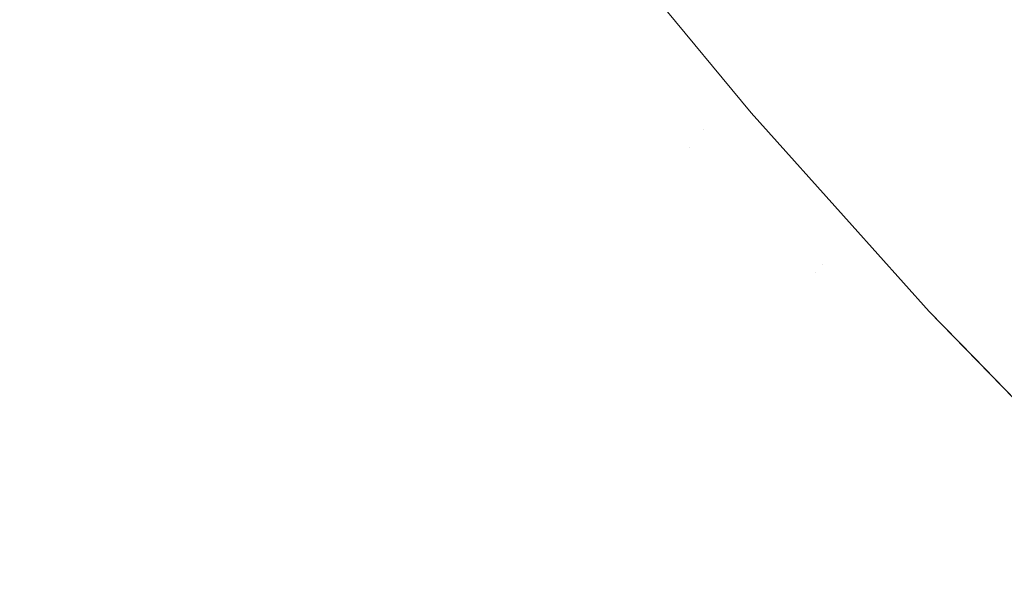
# Model space of a CAD drawing. Header units: centimetres. Extents: x -21.6 to 22.7, y 3.4 to 5.2.
# Tile 105 of 256: x -6.6785 to -6.6513, y 3.7433 to 3.7589. Entities that reach past the tile are written whole.
import ezdxf

# ---------------------------------------------------------------- set-up
doc = ezdxf.new("R2010")
doc.units = ezdxf.units.CM
doc.header["$LTSCALE"] = 2.54
doc.layers.add('Lucido design-1', color=7, linetype='Continuous')

# ---------------------------------------------------------------- blocks, each defined once
blk = doc.blocks.new('Gruppo-4-1')
at = {"color": 7, "linetype": 'Continuous', "lineweight": 9}
blk.add_3dface([(-21.503423, 5.100212, -1872.215514), (-21.503423, 3.500212, -1872.215514), (22.630348, 3.500212, -1872.215514), (22.630348, 5.100212, -1872.215514)], dxfattribs=at)
for points, invisible_edges in [([(-6.676142, 3.759556, -1872.965413), (-6.676892, 3.758764, -1872.967443), (-6.679877, 3.762968, -1872.967443), (-6.67911, 3.763736, -1872.965413)], 15), ([(-6.669433, 3.75944, -1872.953311), (-6.669947, 3.758869, -1872.955309), (-6.672967, 3.762905, -1872.955309), (-6.672441, 3.76346, -1872.953311)], 15), ([(-6.680685, 3.762159, -1872.96947), (-6.679877, 3.762968, -1872.967443), (-6.676892, 3.758764, -1872.967443), (-6.677683, 3.75793, -1872.96947)], 15), ([(-6.673528, 3.762313, -1872.957318), (-6.672967, 3.762905, -1872.955309), (-6.669947, 3.758869, -1872.955309), (-6.670495, 3.75826, -1872.957318)], 15), ([(-6.656883, 3.759186, -1872.690331), (-6.657217, 3.758772, -1872.692664), (-6.660312, 3.762493, -1872.692664), (-6.659969, 3.762896, -1872.690331)], 15), ([(-6.651009, 3.759024, -1872.676402), (-6.651541, 3.758329, -1872.678705), (-6.654681, 3.761908, -1872.678705), (-6.654133, 3.762585, -1872.676402)], 15), ([(-6.670495, 3.75826, -1872.957318), (-6.671078, 3.757611, -1872.959334), (-6.674125, 3.761683, -1872.959334), (-6.673528, 3.762313, -1872.957318)], 15), ([(-6.667019, 3.762124, -1872.941603), (-6.666719, 3.762458, -1872.939711), (-6.663656, 3.758574, -1872.939711), (-6.663949, 3.758231, -1872.941603)], 15), ([(-6.66339, 3.758886, -1872.937837), (-6.663656, 3.758574, -1872.939711), (-6.666719, 3.762458, -1872.939711)], 11), ([(-6.66062, 3.762132, -1872.694993), (-6.660312, 3.762493, -1872.692664), (-6.657217, 3.758772, -1872.692664), (-6.657517, 3.758401, -1872.694993)], 15), ([(-6.677683, 3.75793, -1872.96947), (-6.678514, 3.757052, -1872.971493), (-6.681536, 3.761307, -1872.971493), (-6.680685, 3.762159, -1872.96947)], 15), ([(-6.663949, 3.758231, -1872.941603), (-6.664269, 3.757856, -1872.943514), (-6.667347, 3.76176, -1872.943514), (-6.667019, 3.762124, -1872.941603)], 15), ([(-6.657517, 3.758401, -1872.694993), (-6.657783, 3.758072, -1872.697318), (-6.660893, 3.761812, -1872.697318), (-6.66062, 3.762132, -1872.694993)], 15), ([(-6.667703, 3.761363, -1872.945443), (-6.667347, 3.76176, -1872.943514), (-6.664269, 3.757856, -1872.943514), (-6.664616, 3.757449, -1872.945443)], 15), ([(-6.661132, 3.761533, -1872.699636), (-6.660893, 3.761812, -1872.697318), (-6.657783, 3.758072, -1872.697318), (-6.658015, 3.757785, -1872.699636)], 15), ([(-6.655193, 3.761275, -1872.681018), (-6.654681, 3.761908, -1872.678705), (-6.651541, 3.758329, -1872.678705), (-6.652038, 3.75768, -1872.681018)], 15), ([(-6.674759, 3.761014, -1872.961357), (-6.674125, 3.761683, -1872.959334), (-6.671078, 3.757611, -1872.959334), (-6.671697, 3.756923, -1872.961357)], 15), ([(-6.658015, 3.757785, -1872.699636), (-6.658215, 3.757539, -1872.701944), (-6.661337, 3.761293, -1872.701944), (-6.661132, 3.761533, -1872.699636)], 15), ([(-6.664616, 3.757449, -1872.945443), (-6.664992, 3.757008, -1872.947388), (-6.668089, 3.760934, -1872.947388), (-6.667703, 3.761363, -1872.945443)], 15), ([(-6.661508, 3.761092, -1872.704243), (-6.661337, 3.761293, -1872.701944), (-6.658215, 3.757539, -1872.701944), (-6.658381, 3.757333, -1872.704243)], 15), ([(-6.652038, 3.75768, -1872.681018), (-6.652501, 3.757076, -1872.683339), (-6.655669, 3.760687, -1872.683339), (-6.655193, 3.761275, -1872.681018)], 15), ([(-6.671697, 3.756923, -1872.961357), (-6.672354, 3.756193, -1872.963384), (-6.675431, 3.760306, -1872.963384), (-6.674759, 3.761014, -1872.961357)], 15), ([(-6.668505, 3.760472, -1872.949348), (-6.668089, 3.760934, -1872.947388), (-6.664992, 3.757008, -1872.947388), (-6.665398, 3.756532, -1872.949348)], 15), ([(-6.661753, 3.760805, -1872.7088), (-6.661646, 3.76093, -1872.706529), (-6.658516, 3.757166, -1872.706529), (-6.65862, 3.757038, -1872.7088)], 15), ([(-6.658381, 3.757333, -1872.704243), (-6.658516, 3.757166, -1872.706529), (-6.661646, 3.76093, -1872.706529), (-6.661508, 3.761092, -1872.704243)], 15), ([(-6.661866, 3.760665, -1872.915514), (-6.658256, 3.756299, -1872.915514), (-6.65878, 3.75684, -1872.918688), (-6.661917, 3.760612, -1872.918688)], 14), ([(-6.661873, 3.760664, -1872.713294), (-6.661828, 3.760717, -1872.711056), (-6.658693, 3.756947, -1872.711056), (-6.658737, 3.756894, -1872.713294)], 15), ([(-6.658737, 3.756894, -1872.713294), (-6.658256, 3.756299, -1872.715514), (-6.661866, 3.760665, -1872.715514), (-6.661873, 3.760664, -1872.713294)], 13), ([(-6.661866, 3.760665, -1872.715514), (-6.658256, 3.756299, -1872.715514), (-6.658256, 3.756299, -1872.915514), (-6.661866, 3.760665, -1872.915514)], 10), ([(-6.65862, 3.757038, -1872.7088), (-6.658693, 3.756947, -1872.711056), (-6.661828, 3.760717, -1872.711056), (-6.661753, 3.760805, -1872.7088)], 15), ([(-6.656109, 3.760143, -1872.685667), (-6.655669, 3.760687, -1872.683339), (-6.652501, 3.757076, -1872.683339), (-6.652928, 3.756518, -1872.685667)], 15), ([(-6.665398, 3.756532, -1872.949348), (-6.665835, 3.75602, -1872.951323), (-6.668953, 3.759974, -1872.951323), (-6.668505, 3.760472, -1872.949348)], 15), ([(-6.662011, 3.760502, -1872.921959), (-6.658871, 3.756727, -1872.921959), (-6.659031, 3.75653, -1872.925326), (-6.662175, 3.76031, -1872.925326)], 15), ([(-6.661917, 3.760612, -1872.918688), (-6.65878, 3.75684, -1872.918688), (-6.658871, 3.756727, -1872.921959), (-6.662011, 3.760502, -1872.921959)], 15), ([(-6.676142, 3.759556, -1872.965413), (-6.675431, 3.760306, -1872.963384), (-6.672354, 3.756193, -1872.963384), (-6.673048, 3.755421, -1872.965413)], 15), ([(-6.662175, 3.76031, -1872.925326), (-6.659031, 3.75653, -1872.925326), (-6.659264, 3.756242, -1872.928788), (-6.662414, 3.76003, -1872.928788)], 15), ([(-6.652928, 3.756518, -1872.685667), (-6.653322, 3.756005, -1872.687998), (-6.656513, 3.759642, -1872.687998), (-6.656109, 3.760143, -1872.685667)], 15), ([(-6.669433, 3.75944, -1872.953311), (-6.668953, 3.759974, -1872.951323), (-6.665835, 3.75602, -1872.951323), (-6.666303, 3.755471, -1872.953311)], 15), ([(-6.662414, 3.76003, -1872.928788), (-6.659264, 3.756242, -1872.928788), (-6.659577, 3.755854, -1872.932342), (-6.662736, 3.759652, -1872.932342)], 15), ([(-6.673048, 3.755421, -1872.965413), (-6.673781, 3.754606, -1872.967443), (-6.676892, 3.758764, -1872.967443), (-6.676142, 3.759556, -1872.965413)], 15), ([(-6.662736, 3.759652, -1872.932342), (-6.659577, 3.755854, -1872.932342), (-6.659978, 3.755358, -1872.935985), (-6.663148, 3.759169, -1872.935985)], 15), ([(-6.656883, 3.759186, -1872.690331), (-6.656513, 3.759642, -1872.687998), (-6.653322, 3.756005, -1872.687998), (-6.653681, 3.755536, -1872.690331)], 15), ([(-6.666303, 3.755471, -1872.953311), (-6.666804, 3.754884, -1872.955309), (-6.669947, 3.758869, -1872.955309), (-6.669433, 3.75944, -1872.953311)], 15), ([(-6.66339, 3.758886, -1872.937837), (-6.663148, 3.759169, -1872.935985), (-6.659978, 3.755358, -1872.935985), (-6.660214, 3.755067, -1872.937837)], 15), ([(-6.653681, 3.755536, -1872.690331), (-6.654006, 3.755112, -1872.692664), (-6.657217, 3.758772, -1872.692664), (-6.656883, 3.759186, -1872.690331)], 15), ([(-6.64777, 3.755529, -1872.676402), (-6.648287, 3.754817, -1872.678705), (-6.651541, 3.758329, -1872.678705), (-6.651009, 3.759024, -1872.676402)], 15), ([(-6.677683, 3.75793, -1872.96947), (-6.676892, 3.758764, -1872.967443), (-6.673781, 3.754606, -1872.967443), (-6.674553, 3.753747, -1872.96947)], 15), ([(-6.670495, 3.75826, -1872.957318), (-6.669947, 3.758869, -1872.955309), (-6.666804, 3.754884, -1872.955309), (-6.667339, 3.754257, -1872.957318)], 15), ([(-6.660214, 3.755067, -1872.937837), (-6.660473, 3.754746, -1872.939711), (-6.663656, 3.758574, -1872.939711), (-6.66339, 3.758886, -1872.937837)], 15), ([(-6.657517, 3.758401, -1872.694993), (-6.657217, 3.758772, -1872.692664), (-6.654006, 3.755112, -1872.692664), (-6.654297, 3.754732, -1872.694993)], 15), ([(-6.663949, 3.758231, -1872.941603), (-6.663656, 3.758574, -1872.939711), (-6.660473, 3.754746, -1872.939711), (-6.660758, 3.754394, -1872.941603)], 15), ([(-6.667339, 3.754257, -1872.957318), (-6.667907, 3.753591, -1872.959334), (-6.671078, 3.757611, -1872.959334), (-6.670495, 3.75826, -1872.957318)], 15), ([(-6.660758, 3.754394, -1872.941603), (-6.661069, 3.754009, -1872.943514), (-6.664269, 3.757856, -1872.943514), (-6.663949, 3.758231, -1872.941603)], 15), ([(-6.654297, 3.754732, -1872.694993), (-6.654556, 3.754394, -1872.697318), (-6.657783, 3.758072, -1872.697318), (-6.657517, 3.758401, -1872.694993)], 15), ([(-6.652038, 3.75768, -1872.681018), (-6.651541, 3.758329, -1872.678705), (-6.648287, 3.754817, -1872.678705), (-6.648769, 3.754152, -1872.681018)], 15), ([(-6.674553, 3.753747, -1872.96947), (-6.675366, 3.752844, -1872.971493), (-6.678514, 3.757052, -1872.971493), (-6.677683, 3.75793, -1872.96947)], 15), ([(-6.658015, 3.757785, -1872.699636), (-6.657783, 3.758072, -1872.697318), (-6.654556, 3.754394, -1872.697318), (-6.654782, 3.7541, -1872.699636)], 15), ([(-6.664616, 3.757449, -1872.945443), (-6.664269, 3.757856, -1872.943514), (-6.661069, 3.754009, -1872.943514), (-6.661408, 3.753591, -1872.945443)], 15), ([(-6.654782, 3.7541, -1872.699636), (-6.654975, 3.753847, -1872.701944), (-6.658215, 3.757539, -1872.701944), (-6.658015, 3.757785, -1872.699636)], 15), ([(-6.648769, 3.754152, -1872.681018), (-6.649218, 3.753533, -1872.683339), (-6.652501, 3.757076, -1872.683339), (-6.652038, 3.75768, -1872.681018)], 15), ([(-6.671697, 3.756923, -1872.961357), (-6.671078, 3.757611, -1872.959334), (-6.667907, 3.753591, -1872.959334), (-6.668511, 3.752883, -1872.961357)], 15), ([(-6.661408, 3.753591, -1872.945443), (-6.661774, 3.753138, -1872.947388), (-6.664992, 3.757008, -1872.947388), (-6.664616, 3.757449, -1872.945443)], 15), ([(-6.658381, 3.757333, -1872.704243), (-6.658215, 3.757539, -1872.701944), (-6.654975, 3.753847, -1872.701944), (-6.655137, 3.753635, -1872.704243)], 15), ([(-6.65862, 3.757038, -1872.7088), (-6.658516, 3.757166, -1872.706529), (-6.655268, 3.753464, -1872.706529), (-6.655369, 3.753333, -1872.7088)], 15), ([(-6.655137, 3.753635, -1872.704243), (-6.655268, 3.753464, -1872.706529), (-6.658516, 3.757166, -1872.706529), (-6.658381, 3.757333, -1872.704243)], 15), ([(-6.678514, 3.757052, -1872.971493), (-6.675366, 3.752844, -1872.971493), (-6.676219, 3.751895, -1872.973508), (-6.679388, 3.756131, -1872.973508)], 15), ([(-6.668511, 3.752883, -1872.961357), (-6.669151, 3.752132, -1872.963384), (-6.672354, 3.756193, -1872.963384), (-6.671697, 3.756923, -1872.961357)], 15), ([(-6.665398, 3.756532, -1872.949348), (-6.664992, 3.757008, -1872.947388), (-6.661774, 3.753138, -1872.947388), (-6.662169, 3.752649, -1872.949348)], 15), ([(-6.655613, 3.753014, -1872.921959), (-6.658871, 3.756727, -1872.921959), (-6.65878, 3.75684, -1872.918688), (-6.655525, 3.75313, -1872.918688)], 15), ([(-6.655525, 3.75313, -1872.918688), (-6.65878, 3.75684, -1872.918688), (-6.658256, 3.756299, -1872.915514)], 11), ([(-6.658737, 3.756894, -1872.713294), (-6.658693, 3.756947, -1872.711056), (-6.65544, 3.75324, -1872.711056), (-6.655482, 3.753185, -1872.713294)], 15), ([(-6.658256, 3.756299, -1872.715514), (-6.658737, 3.756894, -1872.713294), (-6.655482, 3.753185, -1872.713294)], 11), ([(-6.655369, 3.753333, -1872.7088), (-6.65544, 3.75324, -1872.711056), (-6.658693, 3.756947, -1872.711056), (-6.65862, 3.757038, -1872.7088)], 15), ([(-6.652928, 3.756518, -1872.685667), (-6.652501, 3.757076, -1872.683339), (-6.649218, 3.753533, -1872.683339), (-6.649633, 3.752961, -1872.685667)], 15), ([(-6.655768, 3.752812, -1872.925326), (-6.659031, 3.75653, -1872.925326), (-6.658871, 3.756727, -1872.921959), (-6.655613, 3.753014, -1872.921959)], 15), ([(-6.662169, 3.752649, -1872.949348), (-6.662595, 3.752123, -1872.951323), (-6.665835, 3.75602, -1872.951323), (-6.665398, 3.756532, -1872.949348)], 15), ([(-6.655995, 3.752516, -1872.928788), (-6.659264, 3.756242, -1872.928788), (-6.659031, 3.75653, -1872.925326), (-6.655768, 3.752812, -1872.925326)], 15), ([(-6.658256, 3.756299, -1872.915514), (-6.655469, 3.753191, -1872.915514), (-6.655525, 3.75313, -1872.918688)], 10), ([(-6.655469, 3.753191, -1872.915514), (-6.658256, 3.756299, -1872.915514), (-6.658256, 3.756299, -1872.715514), (-6.655469, 3.753191, -1872.715514)], 10), ([(-6.655482, 3.753185, -1872.713294), (-6.655469, 3.753191, -1872.715514), (-6.658256, 3.756299, -1872.715514)], 9), ([(-6.649633, 3.752961, -1872.685667), (-6.650014, 3.752435, -1872.687998), (-6.653322, 3.756005, -1872.687998), (-6.652928, 3.756518, -1872.685667)], 15), ([(-6.679388, 3.756131, -1872.973508), (-6.676219, 3.751895, -1872.973508), (-6.677114, 3.750901, -1872.975514), (-6.680304, 3.755164, -1872.975514)], 15), ([(-6.673048, 3.755421, -1872.965413), (-6.672354, 3.756193, -1872.963384), (-6.669151, 3.752132, -1872.963384), (-6.669829, 3.751339, -1872.965413)], 15), ([(-6.666303, 3.755471, -1872.953311), (-6.665835, 3.75602, -1872.951323), (-6.662595, 3.752123, -1872.951323), (-6.663051, 3.75156, -1872.953311)], 15), ([(-6.6563, 3.752118, -1872.932342), (-6.659577, 3.755854, -1872.932342), (-6.659264, 3.756242, -1872.928788), (-6.655995, 3.752516, -1872.928788)], 15), ([(-6.656483, 3.751879, -1872.934153), (-6.659978, 3.755358, -1872.935985), (-6.659577, 3.755854, -1872.932342)], 11), ([(-6.659577, 3.755854, -1872.932342), (-6.6563, 3.752118, -1872.932342), (-6.656483, 3.751879, -1872.934153)], 11), ([(-6.653681, 3.755536, -1872.690331), (-6.653322, 3.756005, -1872.687998), (-6.650014, 3.752435, -1872.687998), (-6.650362, 3.751955, -1872.690331)], 15), ([(-6.663051, 3.75156, -1872.953311), (-6.663538, 3.750957, -1872.955309), (-6.666804, 3.754884, -1872.955309), (-6.666303, 3.755471, -1872.953311)], 15), ([(-6.650362, 3.751955, -1872.690331), (-6.650678, 3.75152, -1872.692664), (-6.654006, 3.755112, -1872.692664), (-6.653681, 3.755536, -1872.690331)], 15), ([(-6.669829, 3.751339, -1872.965413), (-6.670543, 3.750501, -1872.967443), (-6.673781, 3.754606, -1872.967443), (-6.673048, 3.755421, -1872.965413)], 15), ([(-6.660214, 3.755067, -1872.937837), (-6.659978, 3.755358, -1872.935985), (-6.656689, 3.75161, -1872.935985), (-6.656918, 3.751312, -1872.937837)], 15), ([(-6.656483, 3.751879, -1872.934153), (-6.656689, 3.75161, -1872.935985), (-6.659978, 3.755358, -1872.935985)], 11), ([(-6.680304, 3.755164, -1872.975514), (-6.677114, 3.750901, -1872.975514), (-6.67805, 3.749859, -1872.977507), (-6.681263, 3.754153, -1872.977507)], 15), ([(-6.656918, 3.751312, -1872.937837), (-6.65717, 3.750982, -1872.939711), (-6.660473, 3.754746, -1872.939711), (-6.660214, 3.755067, -1872.937837)], 15), ([(-6.654297, 3.754732, -1872.694993), (-6.654006, 3.755112, -1872.692664), (-6.650678, 3.75152, -1872.692664), (-6.650961, 3.751131, -1872.694993)], 15), ([(-6.667339, 3.754257, -1872.957318), (-6.666804, 3.754884, -1872.955309), (-6.663538, 3.750957, -1872.955309), (-6.664059, 3.750313, -1872.957318)], 15), ([(-6.660758, 3.754394, -1872.941603), (-6.660473, 3.754746, -1872.939711), (-6.65717, 3.750982, -1872.939711), (-6.657447, 3.750621, -1872.941603)], 15), ([(-6.650961, 3.751131, -1872.694993), (-6.651211, 3.750785, -1872.697318), (-6.654556, 3.754394, -1872.697318), (-6.654297, 3.754732, -1872.694993)], 15), ([(-6.674553, 3.753747, -1872.96947), (-6.673781, 3.754606, -1872.967443), (-6.670543, 3.750501, -1872.967443), (-6.671297, 3.749618, -1872.96947)], 15), ([(-6.657447, 3.750621, -1872.941603), (-6.65775, 3.750226, -1872.943514), (-6.661069, 3.754009, -1872.943514), (-6.660758, 3.754394, -1872.941603)], 15), ([(-6.654782, 3.7541, -1872.699636), (-6.654556, 3.754394, -1872.697318), (-6.651211, 3.750785, -1872.697318), (-6.65143, 3.750483, -1872.699636)], 15), ([(-6.681263, 3.754153, -1872.977507), (-6.67805, 3.749859, -1872.977507), (-6.67903, 3.74877, -1872.979485), (-6.682265, 3.753095, -1872.979485)], 15), ([(-6.664059, 3.750313, -1872.957318), (-6.664612, 3.749629, -1872.959334), (-6.667907, 3.753591, -1872.959334), (-6.667339, 3.754257, -1872.957318)], 15), ([(-6.661408, 3.753591, -1872.945443), (-6.661069, 3.754009, -1872.943514), (-6.65775, 3.750226, -1872.943514), (-6.658079, 3.749797, -1872.945443)], 15), ([(-6.655137, 3.753635, -1872.704243), (-6.654975, 3.753847, -1872.701944), (-6.651618, 3.750224, -1872.701944), (-6.651776, 3.750007, -1872.704243)], 15), ([(-6.65143, 3.750483, -1872.699636), (-6.651618, 3.750224, -1872.701944), (-6.654975, 3.753847, -1872.701944), (-6.654782, 3.7541, -1872.699636)], 15), ([(-6.671297, 3.749618, -1872.96947), (-6.672089, 3.748689, -1872.971493), (-6.675366, 3.752844, -1872.971493), (-6.674553, 3.753747, -1872.96947)], 15), ([(-6.668511, 3.752883, -1872.961357), (-6.667907, 3.753591, -1872.959334), (-6.664612, 3.749629, -1872.959334), (-6.6652, 3.748901, -1872.961357)], 15), ([(-6.658079, 3.749797, -1872.945443), (-6.658435, 3.749332, -1872.947388), (-6.661774, 3.753138, -1872.947388), (-6.661408, 3.753591, -1872.945443)], 15), ([(-6.651776, 3.750007, -1872.704243), (-6.651903, 3.749832, -1872.706529), (-6.655268, 3.753464, -1872.706529), (-6.655137, 3.753635, -1872.704243)], 15), ([(-6.652, 3.749697, -1872.7088), (-6.652069, 3.749602, -1872.711056), (-6.65544, 3.75324, -1872.711056), (-6.655369, 3.753333, -1872.7088)], 15), ([(-6.655369, 3.753333, -1872.7088), (-6.655268, 3.753464, -1872.706529), (-6.651903, 3.749832, -1872.706529), (-6.652, 3.749697, -1872.7088)], 15), ([(-6.662169, 3.752649, -1872.949348), (-6.661774, 3.753138, -1872.947388), (-6.658435, 3.749332, -1872.947388), (-6.658819, 3.748831, -1872.949348)], 15), ([(-6.655613, 3.753014, -1872.921959), (-6.652237, 3.74937, -1872.921959), (-6.652387, 3.749163, -1872.925326), (-6.655768, 3.752812, -1872.925326)], 15), ([(-6.655525, 3.75313, -1872.918688), (-6.652151, 3.749489, -1872.918688), (-6.652237, 3.74937, -1872.921959), (-6.655613, 3.753014, -1872.921959)], 15), ([(-6.655525, 3.75313, -1872.918688), (-6.655469, 3.753191, -1872.915514), (-6.653338, 3.750815, -1872.915514)], 9), ([(-6.653338, 3.750815, -1872.915514), (-6.652151, 3.749489, -1872.918688), (-6.655525, 3.75313, -1872.918688)], 11), ([(-6.655482, 3.753185, -1872.713294), (-6.65544, 3.75324, -1872.711056), (-6.652069, 3.749602, -1872.711056), (-6.65211, 3.749546, -1872.713294)], 15), ([(-6.653338, 3.750815, -1872.715514), (-6.655469, 3.753191, -1872.715514), (-6.655482, 3.753185, -1872.713294)], 10), ([(-6.655482, 3.753185, -1872.713294), (-6.65211, 3.749546, -1872.713294), (-6.653338, 3.750815, -1872.715514)], 11), ([(-6.655469, 3.753191, -1872.715514), (-6.653338, 3.750815, -1872.715514), (-6.653338, 3.750815, -1872.915514), (-6.655469, 3.753191, -1872.915514)], 10), ([(-6.676219, 3.751895, -1872.973508), (-6.675366, 3.752844, -1872.971493), (-6.672089, 3.748689, -1872.971493), (-6.672921, 3.747714, -1872.973508)], 15), ([(-6.6652, 3.748901, -1872.961357), (-6.665824, 3.748131, -1872.963384), (-6.669151, 3.752132, -1872.963384), (-6.668511, 3.752883, -1872.961357)], 15), ([(-6.655768, 3.752812, -1872.925326), (-6.652387, 3.749163, -1872.925326), (-6.652607, 3.74886, -1872.928788), (-6.655995, 3.752516, -1872.928788)], 15), ([(-6.658819, 3.748831, -1872.949348), (-6.659232, 3.748291, -1872.951323), (-6.662595, 3.752123, -1872.951323), (-6.662169, 3.752649, -1872.949348)], 15), ([(-6.6563, 3.752118, -1872.932342), (-6.655995, 3.752516, -1872.928788), (-6.652607, 3.74886, -1872.928788), (-6.652745, 3.74867, -1872.930554)], 15), ([(-6.669829, 3.751339, -1872.965413), (-6.669151, 3.752132, -1872.963384), (-6.665824, 3.748131, -1872.963384), (-6.666483, 3.747316, -1872.965413)], 15), ([(-6.663051, 3.75156, -1872.953311), (-6.662595, 3.752123, -1872.951323), (-6.659232, 3.748291, -1872.951323), (-6.659675, 3.747713, -1872.953311)], 15), ([(-6.656483, 3.751879, -1872.934153), (-6.6563, 3.752118, -1872.932342), (-6.652903, 3.748453, -1872.932342), (-6.653081, 3.748207, -1872.934153)], 15), ([(-6.652745, 3.74867, -1872.930554), (-6.652903, 3.748453, -1872.932342), (-6.6563, 3.752118, -1872.932342)], 11), ([(-6.672921, 3.747714, -1872.973508), (-6.673794, 3.746691, -1872.975514), (-6.677114, 3.750901, -1872.975514), (-6.676219, 3.751895, -1872.973508)], 15), ([(-6.653081, 3.748207, -1872.934153), (-6.653281, 3.747932, -1872.935985), (-6.656689, 3.75161, -1872.935985), (-6.656483, 3.751879, -1872.934153)], 15), ([(-6.659675, 3.747713, -1872.953311), (-6.660149, 3.747094, -1872.955309), (-6.663538, 3.750957, -1872.955309), (-6.663051, 3.75156, -1872.953311)], 15), ([(-6.656918, 3.751312, -1872.937837), (-6.656689, 3.75161, -1872.935985), (-6.653281, 3.747932, -1872.935985), (-6.653503, 3.747626, -1872.937837)], 15), ([(-6.666483, 3.747316, -1872.965413), (-6.667179, 3.746455, -1872.967443), (-6.670543, 3.750501, -1872.967443), (-6.669829, 3.751339, -1872.965413)], 15), ([(-6.653503, 3.747626, -1872.937837), (-6.653748, 3.747288, -1872.939711), (-6.65717, 3.750982, -1872.939711), (-6.656918, 3.751312, -1872.937837)], 15), ([(-6.674707, 3.74562, -1872.977507), (-6.67805, 3.749859, -1872.977507), (-6.677114, 3.750901, -1872.975514), (-6.673794, 3.746691, -1872.975514)], 15), ([(-6.664059, 3.750313, -1872.957318), (-6.663538, 3.750957, -1872.955309), (-6.660149, 3.747094, -1872.955309), (-6.660655, 3.746434, -1872.957318)], 15), ([(-6.657447, 3.750621, -1872.941603), (-6.65717, 3.750982, -1872.939711), (-6.653748, 3.747288, -1872.939711), (-6.654016, 3.746918, -1872.941603)], 15), ([(-6.654016, 3.746918, -1872.941603), (-6.65431, 3.746513, -1872.943514), (-6.65775, 3.750226, -1872.943514), (-6.657447, 3.750621, -1872.941603)], 15), ([(-6.653338, 3.750815, -1872.915514), (-6.652105, 3.749546, -1872.915514), (-6.652151, 3.749489, -1872.918688)], 10), ([(-6.64831, 3.745643, -1872.915514), (-6.652105, 3.749546, -1872.915514), (-6.653338, 3.750815, -1872.715514), (-6.648628, 3.745969, -1872.715514)], 10), ([(-6.652105, 3.749546, -1872.915514), (-6.653338, 3.750815, -1872.915514), (-6.653338, 3.750815, -1872.715514)], 10), ([(-6.648628, 3.745969, -1872.715514), (-6.653338, 3.750815, -1872.715514), (-6.65211, 3.749546, -1872.713294)], 10), ([(-6.65143, 3.750483, -1872.699636), (-6.651211, 3.750785, -1872.697318), (-6.647751, 3.747251, -1872.697318), (-6.647963, 3.746942, -1872.699636)], 15), ([(-6.671297, 3.749618, -1872.96947), (-6.670543, 3.750501, -1872.967443), (-6.667179, 3.746455, -1872.967443), (-6.667912, 3.745549, -1872.96947)], 15), ([(-6.660655, 3.746434, -1872.957318), (-6.661193, 3.745732, -1872.959334), (-6.664612, 3.749629, -1872.959334), (-6.664059, 3.750313, -1872.957318)], 15), ([(-6.647963, 3.746942, -1872.699636), (-6.648145, 3.746677, -1872.701944), (-6.651618, 3.750224, -1872.701944), (-6.65143, 3.750483, -1872.699636)], 15), ([(-6.658079, 3.749797, -1872.945443), (-6.65775, 3.750226, -1872.943514), (-6.65431, 3.746513, -1872.943514), (-6.654629, 3.746074, -1872.945443)], 15), ([(-6.651776, 3.750007, -1872.704243), (-6.651618, 3.750224, -1872.701944), (-6.648145, 3.746677, -1872.701944), (-6.648297, 3.746455, -1872.704243)], 15), ([(-6.675662, 3.744501, -1872.979485), (-6.67903, 3.74877, -1872.979485), (-6.67805, 3.749859, -1872.977507), (-6.674707, 3.74562, -1872.977507)], 15), ([(-6.654629, 3.746074, -1872.945443), (-6.654974, 3.745597, -1872.947388), (-6.658435, 3.749332, -1872.947388), (-6.658079, 3.749797, -1872.945443)], 15), ([(-6.652, 3.749697, -1872.7088), (-6.651903, 3.749832, -1872.706529), (-6.64842, 3.746275, -1872.706529), (-6.648515, 3.746137, -1872.7088)], 15), ([(-6.648297, 3.746455, -1872.704243), (-6.64842, 3.746275, -1872.706529), (-6.651903, 3.749832, -1872.706529), (-6.651776, 3.750007, -1872.704243)], 15), ([(-6.667912, 3.745549, -1872.96947), (-6.668684, 3.744595, -1872.971493), (-6.672089, 3.748689, -1872.971493), (-6.671297, 3.749618, -1872.96947)], 15), ([(-6.6652, 3.748901, -1872.961357), (-6.664612, 3.749629, -1872.959334), (-6.661193, 3.745732, -1872.959334), (-6.661765, 3.744986, -1872.961357)], 15), ([(-6.648744, 3.745803, -1872.921959), (-6.652237, 3.74937, -1872.921959), (-6.652151, 3.749489, -1872.918688), (-6.648661, 3.745925, -1872.918688)], 15), ([(-6.648661, 3.745925, -1872.918688), (-6.652151, 3.749489, -1872.918688), (-6.652105, 3.749546, -1872.915514), (-6.64831, 3.745643, -1872.915514)], 11), ([(-6.65211, 3.749546, -1872.713294), (-6.652069, 3.749602, -1872.711056), (-6.648581, 3.74604, -1872.711056), (-6.648621, 3.745982, -1872.713294)], 15), ([(-6.65211, 3.749546, -1872.713294), (-6.648621, 3.745982, -1872.713294), (-6.648628, 3.745969, -1872.715514)], 11), ([(-6.648515, 3.746137, -1872.7088), (-6.648581, 3.74604, -1872.711056), (-6.652069, 3.749602, -1872.711056), (-6.652, 3.749697, -1872.7088)], 15), ([(-6.658819, 3.748831, -1872.949348), (-6.658435, 3.749332, -1872.947388), (-6.654974, 3.745597, -1872.947388), (-6.655347, 3.745084, -1872.949348)], 15), ([(-6.648889, 3.745591, -1872.925326), (-6.652387, 3.749163, -1872.925326), (-6.652237, 3.74937, -1872.921959), (-6.648744, 3.745803, -1872.921959)], 15), ([(-6.649102, 3.745281, -1872.928788), (-6.652607, 3.74886, -1872.928788), (-6.652387, 3.749163, -1872.925326), (-6.648889, 3.745591, -1872.925326)], 15), ([(-6.676659, 3.743332, -1872.981445), (-6.680051, 3.747634, -1872.981445), (-6.67903, 3.74877, -1872.979485), (-6.675662, 3.744501, -1872.979485)], 15), ([(-6.672921, 3.747714, -1872.973508), (-6.672089, 3.748689, -1872.971493), (-6.668684, 3.744595, -1872.971493), (-6.669494, 3.743593, -1872.973508)], 15), ([(-6.661765, 3.744986, -1872.961357), (-6.662371, 3.744196, -1872.963384), (-6.665824, 3.748131, -1872.963384), (-6.6652, 3.748901, -1872.961357)], 15), ([(-6.655347, 3.745084, -1872.949348), (-6.655748, 3.744531, -1872.951323), (-6.659232, 3.748291, -1872.951323), (-6.658819, 3.748831, -1872.949348)], 15), ([(-6.649236, 3.745086, -1872.930554), (-6.649388, 3.744863, -1872.932342), (-6.652903, 3.748453, -1872.932342), (-6.652745, 3.74867, -1872.930554)], 15), ([(-6.652745, 3.74867, -1872.930554), (-6.652607, 3.74886, -1872.928788), (-6.649102, 3.745281, -1872.928788), (-6.649236, 3.745086, -1872.930554)], 15), ([(-6.653081, 3.748207, -1872.934153), (-6.652903, 3.748453, -1872.932342), (-6.649388, 3.744863, -1872.932342), (-6.649561, 3.744612, -1872.934153)], 15), ([(-6.666483, 3.747316, -1872.965413), (-6.665824, 3.748131, -1872.963384), (-6.662371, 3.744196, -1872.963384), (-6.663011, 3.743359, -1872.965413)], 15), ([(-6.659675, 3.747713, -1872.953311), (-6.659232, 3.748291, -1872.951323), (-6.655748, 3.744531, -1872.951323), (-6.656178, 3.743938, -1872.953311)], 15), ([(-6.649561, 3.744612, -1872.934153), (-6.649754, 3.74433, -1872.935985), (-6.653281, 3.747932, -1872.935985), (-6.653081, 3.748207, -1872.934153)], 15), ([(-6.653503, 3.747626, -1872.937837), (-6.653281, 3.747932, -1872.935985), (-6.649754, 3.74433, -1872.935985), (-6.649969, 3.744017, -1872.937837)], 15), ([(-6.677697, 3.742115, -1872.983383), (-6.681116, 3.74645, -1872.983383), (-6.680051, 3.747634, -1872.981445), (-6.676659, 3.743332, -1872.981445)], 15), ([(-6.669494, 3.743593, -1872.973508), (-6.670344, 3.742542, -1872.975514), (-6.673794, 3.746691, -1872.975514), (-6.672921, 3.747714, -1872.973508)], 15), ([(-6.656178, 3.743938, -1872.953311), (-6.656638, 3.743304, -1872.955309), (-6.660149, 3.747094, -1872.955309), (-6.659675, 3.747713, -1872.953311)], 15), ([(-6.649969, 3.744017, -1872.937837), (-6.650206, 3.743672, -1872.939711), (-6.653748, 3.747288, -1872.939711), (-6.653503, 3.747626, -1872.937837)], 15), ([(-6.663011, 3.743359, -1872.965413), (-6.663688, 3.742477, -1872.967443), (-6.667179, 3.746455, -1872.967443), (-6.666483, 3.747316, -1872.965413)], 15), ([(-6.660655, 3.746434, -1872.957318), (-6.660149, 3.747094, -1872.955309), (-6.656638, 3.743304, -1872.955309), (-6.657128, 3.742628, -1872.957318)], 15), ([(-6.654016, 3.746918, -1872.941603), (-6.653748, 3.747288, -1872.939711), (-6.650206, 3.743672, -1872.939711), (-6.650466, 3.743292, -1872.941603)], 15), ([(-6.650466, 3.743292, -1872.941603), (-6.65075, 3.742878, -1872.943514), (-6.65431, 3.746513, -1872.943514), (-6.654016, 3.746918, -1872.941603)], 15), ([(-6.673794, 3.746691, -1872.975514), (-6.670344, 3.742542, -1872.975514), (-6.671233, 3.741443, -1872.977507), (-6.674707, 3.74562, -1872.977507)], 15), ([(-6.654629, 3.746074, -1872.945443), (-6.65431, 3.746513, -1872.943514), (-6.65075, 3.742878, -1872.943514), (-6.651059, 3.742428, -1872.945443)], 15), ([(-6.678778, 3.740848, -1872.985296), (-6.682225, 3.745218, -1872.985296), (-6.681116, 3.74645, -1872.983383), (-6.677697, 3.742115, -1872.983383)], 15), ([(-6.667912, 3.745549, -1872.96947), (-6.667179, 3.746455, -1872.967443), (-6.663688, 3.742477, -1872.967443), (-6.6644, 3.741546, -1872.96947)], 15), ([(-6.657128, 3.742628, -1872.957318), (-6.65765, 3.741908, -1872.959334), (-6.661193, 3.745732, -1872.959334), (-6.660655, 3.746434, -1872.957318)], 15), ([(-6.651059, 3.742428, -1872.945443), (-6.651393, 3.741941, -1872.947388), (-6.654974, 3.745597, -1872.947388), (-6.654629, 3.746074, -1872.945443)], 15), ([(-6.661765, 3.744986, -1872.961357), (-6.661193, 3.745732, -1872.959334), (-6.65765, 3.741908, -1872.959334), (-6.658205, 3.741144, -1872.961357)], 15), ([(-6.674707, 3.74562, -1872.977507), (-6.671233, 3.741443, -1872.977507), (-6.672163, 3.740293, -1872.979485), (-6.675662, 3.744501, -1872.979485)], 15), ([(-6.6644, 3.741546, -1872.96947), (-6.66515, 3.740568, -1872.971493), (-6.668684, 3.744595, -1872.971493), (-6.667912, 3.745549, -1872.96947)], 15), ([(-6.655347, 3.745084, -1872.949348), (-6.654974, 3.745597, -1872.947388), (-6.651393, 3.741941, -1872.947388), (-6.651754, 3.741415, -1872.949348)], 15), ([(-6.658205, 3.741144, -1872.961357), (-6.658792, 3.740334, -1872.963384), (-6.662371, 3.744196, -1872.963384), (-6.661765, 3.744986, -1872.961357)], 15), ([(-6.651754, 3.741415, -1872.949348), (-6.652142, 3.740849, -1872.951323), (-6.655748, 3.744531, -1872.951323), (-6.655347, 3.745084, -1872.949348)], 15), ([(-6.669494, 3.743593, -1872.973508), (-6.668684, 3.744595, -1872.971493), (-6.66515, 3.740568, -1872.971493), (-6.665938, 3.73954, -1872.973508)], 15), ([(-6.675662, 3.744501, -1872.979485), (-6.672163, 3.740293, -1872.979485), (-6.673133, 3.739093, -1872.981445), (-6.676659, 3.743332, -1872.981445)], 15), ([(-6.656178, 3.743938, -1872.953311), (-6.655748, 3.744531, -1872.951323), (-6.652142, 3.740849, -1872.951323), (-6.652559, 3.740242, -1872.953311)], 15), ([(-6.663011, 3.743359, -1872.965413), (-6.662371, 3.744196, -1872.963384), (-6.658792, 3.740334, -1872.963384), (-6.659414, 3.739477, -1872.965413)], 15), ([(-6.652559, 3.740242, -1872.953311), (-6.653004, 3.739593, -1872.955309), (-6.656638, 3.743304, -1872.955309), (-6.656178, 3.743938, -1872.953311)], 15), ([(-6.665938, 3.73954, -1872.973508), (-6.666764, 3.738462, -1872.975514), (-6.670344, 3.742542, -1872.975514), (-6.669494, 3.743593, -1872.973508)], 15), ([(-6.676659, 3.743332, -1872.981445), (-6.673133, 3.739093, -1872.981445), (-6.674145, 3.737843, -1872.983383), (-6.677697, 3.742115, -1872.983383)], 15), ([(-6.659414, 3.739477, -1872.965413), (-6.66007, 3.738572, -1872.967443), (-6.663688, 3.742477, -1872.967443), (-6.663011, 3.743359, -1872.965413)], 15), ([(-6.657128, 3.742628, -1872.957318), (-6.656638, 3.743304, -1872.955309), (-6.653004, 3.739593, -1872.955309), (-6.653479, 3.738901, -1872.957318)], 15)]:
    blk.add_3dface(points, dxfattribs=dict(at, invisible_edges=invisible_edges))
blk = doc.blocks.new('Gruppo-5-1')
at = {"color": 7}
blk.add_blockref('Gruppo-4-1', (0, 0), dxfattribs=at)

msp = doc.modelspace()

# ---------------------------------------------------------------- block references
at = {"layer": 'Lucido design-1', "color": 7}
msp.add_blockref('Gruppo-5-1', (0, 0), dxfattribs=at)

doc.saveas('drawing.dxf')
